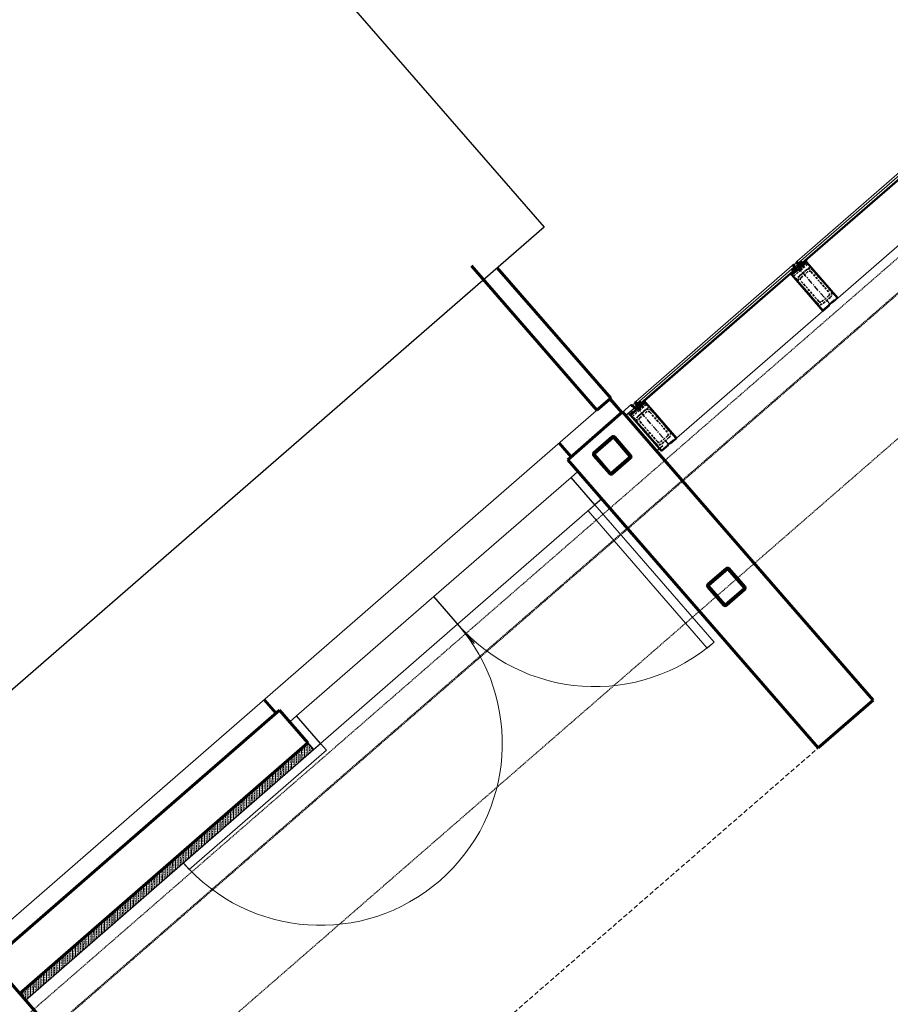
# Model space of a CAD drawing. Header units: millimetres. Extents: x 98667 to 994031, y -2704 to 533009.
# Tile 45 of 256: x 388101 to 392890, y 209849 to 215262. Entities that reach past the tile are written whole.
import ezdxf

# ---------------------------------------------------------------- set-up
doc = ezdxf.new("R2010")
doc.units = ezdxf.units.MM
for name, pattern in [('AP03000E0$0$CENTER', [50.8, 31.75, -6.35, 6.35, -6.35]), ('AP03000E0$0$DASHEDX2', [38.1, 25.4, -12.7]), ('AP03000E0$0$HIDDEN', [9.525, 6.35, -3.175]), ('AP03000E0$0$HIDDENX2', [19.05, 12.7, -6.35])]:
    doc.linetypes.add(name, pattern=pattern)
doc.layers.get('Defpoints').update_dxf_attribs({"color": 251})
doc.layers.add('A-XREF', color=7, linetype='Continuous')
for name, color, linetype, lineweight in [('AP03000E0$0$A-BRDG', 1, 'Continuous', 15), ('AP03000E0$0$A-BRDG-DOOR', 2, 'Continuous', 20), ('AP03000E0$0$A-BRDG-GLAZ-MULL', 3, 'Continuous', 30), ('AP03000E0$0$A-BRDG-OVHD', 2, 'AP03000E0$0$DASHEDX2', 20), ('AP03000E0$0$A-BRDG-WALL', 6, 'Continuous', 60), ('AP03000E0$0$A-BRDG-WALL-INTR', 3, 'Continuous', 30), ('AP03000E0$0$A-FLOR-EDGE', 1, 'AP03000E0$0$HIDDENX2', 15), ('AP03000E0$0$A-GLAZ-FULL-EXTR', 2, 'Continuous', 20), ('AP03000E0$0$A-GLAZ-MULL-EXTR', 3, 'Continuous', 35), ('AP03000E0$0$A-WALL-FNSH', 1, 'Continuous', 15), ('AP03000E0$0$A-WALL-PATT', 5, 'Continuous', 15)]:
    doc.layers.add(name, color=color, linetype=linetype, lineweight=lineweight)
doc.layers.add('AP03000E0$0$A-Slab Edge Guide', color=55, linetype='Continuous', lineweight=15, plot=False)

msp = doc.modelspace()

# ---------------------------------------------------------------- linework, layer by layer
at = {"color": 251, "linetype": 'AP03000E0$0$CENTER'}
for p, q in [((392560.6, 213696.5), (392363.8, 213922.9)), ((391673.4, 212925.3), (391476.6, 213151.7))]:
    msp.add_line(p, q, dxfattribs=at)
at = {"layer": 'A-XREF', "color": 251}
for p, q in [((350587.1, 260594.7, 0), (390985.2, 214121.6, 0)), ((390985.2, 214121.6, 0), (386698.6, 210395.3, 0))]:
    msp.add_line(p, q, dxfattribs=at)
at = {"layer": 'AP03000E0$0$A-BRDG', "color": 251}
for p, q in [((391314.2, 213148), (387653.8, 209966.1)), ((391410, 213098.7), (391344.4, 213174.2)), ((391413.8, 213102), (391348.2, 213177.5)), ((391417.6, 213105.3), (391351.9, 213180.8)), ((391064.8, 212931.2), (391130.4, 212855.7)), ((391068.5, 212934.4), (391134.1, 212859)), ((391072.3, 212937.7), (391137.9, 212862.2)), ((389442.1, 211520.6), (389507.7, 211445.1)), ((389445.8, 211523.9), (389511.4, 211448.4)), ((389449.6, 211527.2), (389515.2, 211451.7))]:
    msp.add_line(p, q, dxfattribs=at)
at = {"layer": 'AP03000E0$0$A-BRDG', "color": 251, "linetype": 'Continuous'}
for p, q in [((389641.6, 211248.3), (389641.5, 211241.8)), ((389650.4, 211256), (389650.1, 211191.2)), ((389659.2, 211250.6), (389659.2, 211241.7)), ((389659.3, 211263.7), (389659.3, 211255)), ((389668.2, 211271.4), (389667.8, 211206.6)), ((389676.9, 211250.5), (389676.8, 211241.7)), ((389677, 211263.7), (389676.9, 211254.9)), ((389677, 211277), (389677, 211268.1)), ((389685.9, 211286.7), (389685.6, 211222.1)), ((389694.5, 211250.4), (389694.5, 211241.6)), ((389694.7, 211276.6), (389694.6, 211268)), ((389694.6, 211263.6), (389694.6, 211254.8)), ((389703.5, 211266.5), (389703.3, 211237.5)), ((389712.2, 211256.4), (389712.2, 211254.7)), ((389712.2, 211250.3), (389712.2, 211245.2)), ((389579.5, 211194.3), (389579.1, 211129.5)), ((389588.3, 211198), (389588.3, 211189.2)), ((389597.2, 211209.7), (389596.9, 211145)), ((389606.1, 211211.1), (389606, 211202.3)), ((389606, 211197.9), (389606, 211189.1)), ((389606.1, 211217.4), (389606.1, 211215.6)), ((389615, 211225.2), (389614.6, 211160.4)), ((389623.7, 211197.8), (389623.6, 211189)), ((389623.8, 211224.3), (389623.7, 211215.5)), ((389623.7, 211211), (389623.7, 211202.2)), ((389623.8, 211232.9), (389623.8, 211228.7)), ((389632.7, 211240.6), (389632.4, 211175.8)), ((389641.4, 211210.9), (389641.3, 211202.1)), ((389641.3, 211197.7), (389641.3, 211188.9)), ((389641.4, 211224.2), (389641.4, 211215.4)), ((389641.5, 211237.4), (389641.5, 211228.6)), ((389659, 211210.9), (389659, 211202)), ((389659.2, 211237.3), (389659.1, 211228.5)), ((389659.1, 211224.1), (389659.1, 211215.3)), ((389676.8, 211224), (389676.7, 211215.2)), ((389676.8, 211237.2), (389676.8, 211228.4)), ((389694.5, 211237.1), (389694.4, 211229.8)), ((389517.4, 211140.3), (389517.4, 211136.6)), ((389526.3, 211148), (389525.9, 211083.3)), ((389535.2, 211155.8), (389535.1, 211149.7)), ((389535.1, 211145.3), (389535.1, 211136.5)), ((389544, 211163.5), (389543.7, 211098.7)), ((389552.8, 211145.2), (389552.7, 211136.4)), ((389552.9, 211171.2), (389552.8, 211162.9)), ((389552.8, 211158.5), (389552.8, 211149.6)), ((389561.8, 211178.9), (389561.4, 211114.1)), ((389570.5, 211158.4), (389570.4, 211149.5)), ((389570.4, 211145.1), (389570.4, 211136.3)), ((389570.5, 211171.6), (389570.5, 211162.8)), ((389570.6, 211184.9), (389570.6, 211176)), ((389588.1, 211145), (389588, 211137.2)), ((389588.1, 211158.3), (389588.1, 211149.5)), ((389588.3, 211184.8), (389588.2, 211175.9)), ((389588.2, 211171.5), (389588.2, 211162.7)), ((389605.9, 211171.4), (389605.8, 211162.6)), ((389605.8, 211158.2), (389605.8, 211152.7)), ((389605.9, 211184.7), (389605.9, 211175.8)), ((389623.6, 211184.6), (389623.5, 211175.7)), ((389623.5, 211171.3), (389623.5, 211168.1)), ((389641.2, 211184.5), (389641.2, 211183.5)), ((389455.3, 211086.4), (389455, 211021.6)), ((389464.2, 211092.7), (389464.2, 211083.9)), ((389473.1, 211101.8), (389472.7, 211037)), ((389481.9, 211092.7), (389481.8, 211083.8)), ((389481.9, 211105.9), (389481.9, 211097.1)), ((389490.8, 211117.2), (389490.5, 211052.4)), ((389499.6, 211105.8), (389499.5, 211097)), ((389499.5, 211092.6), (389499.5, 211083.7)), ((389499.7, 211119), (389499.6, 211110.2)), ((389499.7, 211124.9), (389499.7, 211123.5)), ((389508.6, 211132.6), (389508.2, 211067.8)), ((389517.2, 211092.5), (389517.1, 211083.6)), ((389517.2, 211105.7), (389517.2, 211096.9)), ((389517.4, 211132.2), (389517.3, 211123.4)), ((389517.3, 211118.9), (389517.3, 211110.1)), ((389534.9, 211105.6), (389534.8, 211096.8)), ((389534.8, 211092.4), (389534.8, 211091)), ((389535, 211118.8), (389534.9, 211110)), ((389535, 211132.1), (389535, 211123.3)), ((389552.7, 211132), (389552.6, 211123.2)), ((389552.6, 211118.8), (389552.6, 211109.9)), ((389570.3, 211131.9), (389570.3, 211123.1)), ((389393.2, 211026.9), (389393.2, 211018.1)), ((389393.3, 211032.4), (389393.3, 211031.3)), ((389402.1, 211040.1), (389401.8, 210975.3)), ((389410.9, 211026.8), (389410.8, 211018)), ((389411, 211040.1), (389410.9, 211031.3)), ((389411, 211047.8), (389411, 211044.5)), ((389419.9, 211055.5), (389419.5, 210990.7)), ((389428.5, 211026.7), (389428.5, 211017.9)), ((389428.7, 211053.2), (389428.6, 211044.4)), ((389428.6, 211040), (389428.6, 211031.2)), ((389428.7, 211063.2), (389428.7, 211057.6)), ((389437.6, 211070.9), (389437.3, 211006.2)), ((389446.2, 211026.6), (389446.1, 211017.8)), ((389446.3, 211039.9), (389446.2, 211031.1)), ((389446.3, 211053.1), (389446.3, 211044.3)), ((389446.5, 211078.6), (389446.4, 211070.8)), ((389446.4, 211066.4), (389446.4, 211057.5)), ((389464, 211053), (389463.9, 211044.2)), ((389463.9, 211039.8), (389463.9, 211031)), ((389464.1, 211066.3), (389464, 211057.4)), ((389464.1, 211079.5), (389464.1, 211070.7)), ((389481.6, 211052.9), (389481.6, 211044.7)), ((389481.8, 211079.4), (389481.7, 211070.6)), ((389481.7, 211066.2), (389481.7, 211057.3)), ((389499.4, 211066.1), (389499.3, 211060.1)), ((389499.4, 211079.3), (389499.4, 211070.5)), ((389517.1, 211079.2), (389517.1, 211075.6)), ((389331.2, 210978.4), (389330.8, 210913.6)), ((389340, 210974.3), (389339.9, 210965.4)), ((389340.1, 210986.1), (389340, 210978.7)), ((389348.9, 210993.8), (389348.6, 210929)), ((389357.6, 210974.2), (389357.6, 210965.3)), ((389357.8, 211000.6), (389357.7, 210991.8)), ((389357.7, 210987.4), (389357.7, 210978.6)), ((389366.7, 211009.2), (389366.3, 210944.5)), ((389375.3, 210974.1), (389375.2, 210965.2)), ((389375.4, 210987.3), (389375.3, 210978.5)), ((389375.4, 211000.5), (389375.4, 210991.7)), ((389375.5, 211013.8), (389375.5, 211005)), ((389384.4, 211024.7), (389384, 210959.9)), ((389392.9, 210974), (389392.9, 210967.6)), ((389393.1, 211000.5), (389393, 210991.6)), ((389393, 210987.2), (389393, 210978.4)), ((389393.2, 211013.7), (389393.1, 211004.9)), ((389410.7, 210987.1), (389410.6, 210983)), ((389410.7, 211000.4), (389410.7, 210991.5)), ((389410.8, 211013.6), (389410.8, 211004.8)), ((389428.5, 211013.5), (389428.4, 211004.7)), ((389428.4, 211000.3), (389428.4, 210998.4)), ((389269.1, 210921.7), (389269, 210912.9)), ((389278, 210932.1), (389277.6, 210867.4)), ((389286.7, 210921.6), (389286.7, 210912.8)), ((389286.8, 210939.8), (389286.8, 210939.2)), ((389286.8, 210934.8), (389286.8, 210926)), ((389295.7, 210947.6), (389295.4, 210882.8)), ((389304.4, 210921.5), (389304.3, 210912.7)), ((389304.5, 210934.7), (389304.4, 210925.9)), ((389304.5, 210948), (389304.5, 210939.1)), ((389304.6, 210955.3), (389304.6, 210952.4)), ((389313.4, 210963), (389313.1, 210898.2)), ((389322, 210921.4), (389322, 210912.6)), ((389322.2, 210947.9), (389322.1, 210939.1)), ((389322.1, 210934.6), (389322.1, 210925.8)), ((389322.3, 210961.1), (389322.2, 210952.3)), ((389322.3, 210970.7), (389322.3, 210965.5)), ((389339.8, 210934.5), (389339.7, 210925.7)), ((389339.8, 210947.8), (389339.8, 210939)), ((389339.9, 210961), (389339.9, 210952.2)), ((389357.6, 210960.9), (389357.5, 210952.1)), ((389357.5, 210947.7), (389357.5, 210938.9)), ((389375.2, 210960.8), (389375.2, 210952.2)), ((389207, 210870.4), (389206.7, 210805.7)), ((389215.8, 210869), (389215.8, 210860.2)), ((389215.9, 210878.2), (389215.9, 210873.4)), ((389224.8, 210885.9), (389224.4, 210821.1)), ((389233.6, 210882.2), (389233.5, 210873.3)), ((389233.5, 210868.9), (389233.5, 210860.1)), ((389233.6, 210893.6), (389233.6, 210886.6)), ((389242.5, 210901.3), (389242.2, 210836.5)), ((389251.2, 210868.8), (389251.1, 210860)), ((389251.3, 210895.3), (389251.2, 210886.5)), ((389251.2, 210882.1), (389251.2, 210873.2)), ((389251.4, 210908.5), (389251.3, 210899.7)), ((389260.2, 210916.7), (389259.9, 210851.9)), ((389268.9, 210882), (389268.8, 210873.1)), ((389268.8, 210868.7), (389268.8, 210859.9)), ((389268.9, 210895.2), (389268.9, 210886.4)), ((389269, 210908.4), (389269, 210899.6)), ((389286.5, 210881.9), (389286.5, 210875.1)), ((389286.7, 210908.4), (389286.6, 210899.5)), ((389286.6, 210895.1), (389286.6, 210886.3)), ((389304.3, 210895), (389304.2, 210890.5)), ((389304.3, 210908.3), (389304.3, 210899.4)), ((389322, 210908.2), (389322, 210905.9)), ((389144.9, 210816.4), (389144.9, 210807.6)), ((389153.8, 210824.2), (389153.5, 210759.4)), ((389162.7, 210829.6), (389162.6, 210820.8)), ((389162.6, 210816.3), (389162.6, 210807.5)), ((389171.6, 210839.6), (389171.2, 210774.8)), ((389180.3, 210816.2), (389180.2, 210807.4)), ((389180.4, 210842.7), (389180.3, 210833.9)), ((389180.3, 210829.5), (389180.3, 210820.7)), ((389180.4, 210847.3), (389180.4, 210847.1)), ((389189.3, 210855), (389188.9, 210790.2)), ((389198, 210829.4), (389197.9, 210820.6)), ((389197.9, 210816.2), (389197.9, 210807.3)), ((389198.1, 210842.6), (389198, 210833.8)), ((389198.2, 210862.7), (389198.1, 210860.3)), ((389198.1, 210855.9), (389198.1, 210847)), ((389215.6, 210816.1), (389215.5, 210813.4)), ((389215.6, 210829.3), (389215.6, 210820.5)), ((389215.8, 210855.8), (389215.7, 210846.9)), ((389215.7, 210842.5), (389215.7, 210833.7)), ((389233.4, 210842.4), (389233.3, 210833.6)), ((389233.3, 210829.2), (389233.3, 210828.8)), ((389233.4, 210855.7), (389233.4, 210846.9)), ((389251.1, 210855.6), (389251, 210846.8)), ((389082.9, 210762.5), (389082.5, 210697.7)), ((389091.7, 210770.2), (389091.7, 210768.2)), ((389091.7, 210763.8), (389091.7, 210754.9)), ((389100.6, 210777.9), (389100.3, 210713.1)), ((389109.4, 210763.7), (389109.3, 210754.8)), ((389109.4, 210776.9), (389109.4, 210768.1)), ((389109.5, 210785.6), (389109.5, 210781.3)), ((389118.3, 210793.3), (389118, 210728.6)), ((389127.1, 210776.8), (389127, 210768)), ((389127, 210763.6), (389127, 210754.7)), ((389127.2, 210790.1), (389127.1, 210781.2)), ((389127.2, 210801), (389127.2, 210794.5)), ((389136.1, 210808.8), (389135.7, 210744)), ((389144.7, 210763.5), (389144.6, 210754.7)), ((389144.7, 210776.7), (389144.7, 210767.9)), ((389144.9, 210803.2), (389144.8, 210794.4)), ((389144.8, 210790), (389144.8, 210781.1)), ((389162.4, 210776.6), (389162.3, 210767.8)), ((389162.5, 210789.9), (389162.4, 210781)), ((389162.5, 210803.1), (389162.5, 210794.3)), ((389180.2, 210803), (389180.1, 210794.2)), ((389180.1, 210789.8), (389180.1, 210782.5)), ((389197.8, 210802.9), (389197.8, 210798)), ((389020.8, 210708.5), (389020.8, 210702.4)), ((389029.7, 210716.2), (389029.3, 210651.4)), ((389038.5, 210711.1), (389038.4, 210702.3)), ((389038.5, 210723.9), (389038.5, 210715.5)), ((389047.4, 210731.6), (389047, 210666.9)), ((389056.2, 210724.2), (389056.1, 210715.4)), ((389056.1, 210711), (389056.1, 210702.2)), ((389056.3, 210737.5), (389056.2, 210728.7)), ((389065.1, 210747.1), (389064.8, 210682.3)), ((389073.8, 210710.9), (389073.7, 210702.1)), ((389073.8, 210724.1), (389073.8, 210715.3)), ((389074, 210750.6), (389073.9, 210741.8)), ((389073.9, 210737.4), (389073.9, 210728.6)), ((389091.5, 210724), (389091.4, 210715.2)), ((389091.4, 210710.8), (389091.4, 210705.4)), ((389091.6, 210737.3), (389091.5, 210728.5)), ((389091.6, 210750.5), (389091.6, 210741.7)), ((389109.1, 210724), (389109.1, 210720.8)), ((389109.3, 210750.4), (389109.2, 210741.6)), ((389109.2, 210737.2), (389109.2, 210728.4)), ((389126.9, 210750.3), (389126.9, 210741.5)), ((389126.9, 210737.1), (389126.9, 210736.3)), ((388958.7, 210654.5), (388958.4, 210589.8)), ((388967.6, 210658.5), (388967.5, 210649.7)), ((388976.4, 210670), (388976.1, 210605.2)), ((388985.3, 210671.7), (388985.2, 210662.8)), ((388985.2, 210658.4), (388985.2, 210649.6)), ((388985.3, 210677.7), (388985.3, 210676.1)), ((388994.2, 210685.4), (388993.8, 210620.6)), ((389002.9, 210658.3), (389002.8, 210649.5)), ((389002.9, 210671.6), (389002.9, 210662.7)), ((389003.1, 210693.1), (389003, 210689.2)), ((389003, 210684.8), (389003, 210676)), ((389011.9, 210700.8), (389011.6, 210636)), ((389020.6, 210671.5), (389020.5, 210662.6)), ((389020.5, 210658.2), (389020.5, 210649.4)), ((389020.7, 210684.7), (389020.6, 210675.9)), ((389020.7, 210698), (389020.7, 210689.1)), ((389038.2, 210671.4), (389038.2, 210662.5)), ((389038.4, 210697.9), (389038.3, 210689)), ((389038.3, 210684.6), (389038.3, 210675.8)), ((389056, 210684.5), (389055.9, 210675.7)), ((389056, 210697.8), (389056, 210688.9)), ((389073.7, 210697.7), (389073.7, 210690)), ((388896.6, 210600.6), (388896.6, 210597.1)), ((388905.5, 210608.3), (388905.2, 210543.5)), ((388914.4, 210616), (388914.3, 210610.3)), ((388914.3, 210605.8), (388914.3, 210597)), ((388923.2, 210623.7), (388922.9, 210558.9)), ((388932, 210605.8), (388931.9, 210596.9)), ((388932, 210619), (388932, 210610.2)), ((388932.1, 210631.4), (388932.1, 210623.4)), ((388941, 210639.1), (388940.6, 210574.3)), ((388949.7, 210618.9), (388949.6, 210610.1)), ((388949.6, 210605.7), (388949.6, 210596.8)), ((388949.8, 210632.1), (388949.7, 210623.3)), ((388949.8, 210645.4), (388949.8, 210636.5)), ((388967.3, 210605.6), (388967.2, 210597.5)), ((388967.3, 210618.8), (388967.3, 210610)), ((388967.5, 210645.3), (388967.4, 210636.5)), ((388967.4, 210632), (388967.4, 210623.2)), ((388985.1, 210631.9), (388985, 210623.1)), ((388985, 210618.7), (388985, 210612.9)), ((388985.1, 210645.2), (388985.1, 210636.4)), ((389002.8, 210645.1), (389002.7, 210636.3)), ((389002.7, 210631.8), (389002.7, 210628.3)), ((389020.4, 210645), (389020.4, 210643.7)), ((388825.7, 210538.9), (388825.6, 210531.3)), ((388834.6, 210546.6), (388834.2, 210481.8)), ((388843.3, 210540), (388843.3, 210531.2)), ((388843.4, 210553.3), (388843.4, 210544.4)), ((388852.3, 210562), (388851.9, 210497.2)), ((388861.1, 210553.2), (388861, 210544.3)), ((388861, 210539.9), (388861, 210531.1)), ((388861.1, 210566.4), (388861.1, 210557.6)), ((388870, 210577.4), (388869.7, 210512.6)), ((388878.7, 210539.8), (388878.6, 210531)), ((388878.8, 210566.3), (388878.7, 210557.5)), ((388878.7, 210553.1), (388878.7, 210544.3)), ((388878.9, 210579.6), (388878.8, 210570.7)), ((388878.9, 210585.1), (388878.9, 210584)), ((388887.8, 210592.8), (388887.4, 210528.1)), ((388896.4, 210553), (388896.3, 210544.2)), ((388896.3, 210539.7), (388896.3, 210535.8)), ((388896.4, 210566.2), (388896.4, 210557.4)), ((388896.6, 210592.7), (388896.5, 210583.9)), ((388896.5, 210579.5), (388896.5, 210570.6)), ((388914, 210552.9), (388914, 210551.2)), ((388914.2, 210579.4), (388914.1, 210570.5)), ((388914.1, 210566.1), (388914.1, 210557.3)), ((388914.2, 210592.6), (388914.2, 210583.8)), ((388931.9, 210592.5), (388931.8, 210583.7)), ((388931.8, 210579.3), (388931.8, 210570.4)), ((388949.6, 210592.4), (388949.5, 210583.6)), ((388763.6, 210484.9), (388763.3, 210420.1)), ((388772.4, 210487.5), (388772.4, 210478.6)), ((388772.5, 210492.6), (388772.5, 210491.9)), ((388781.3, 210500.3), (388781, 210435.5)), ((388790.2, 210500.6), (388790.1, 210491.8)), ((388790.1, 210487.4), (388790.1, 210478.5)), ((388790.2, 210508), (388790.2, 210505)), ((388799.1, 210515.7), (388798.7, 210451)), ((388807.8, 210487.3), (388807.7, 210478.4)), ((388807.8, 210500.5), (388807.8, 210491.7)), ((388808, 210523.4), (388807.9, 210518.2)), ((388807.9, 210513.7), (388807.9, 210504.9)), ((388816.8, 210531.2), (388816.5, 210466.4)), ((388825.5, 210500.4), (388825.4, 210491.6)), ((388825.4, 210487.2), (388825.4, 210478.3)), ((388825.6, 210513.6), (388825.5, 210504.8)), ((388825.6, 210526.9), (388825.6, 210518.1)), ((388843.1, 210500.3), (388843.1, 210491.5)), ((388843.3, 210526.8), (388843.2, 210518)), ((388843.2, 210513.6), (388843.2, 210504.7)), ((388860.9, 210513.5), (388860.8, 210504.9)), ((388860.9, 210526.7), (388860.9, 210517.9)), ((388878.6, 210526.6), (388878.5, 210520.4)), ((388701.5, 210430.9), (388701.5, 210426.1)), ((388710.4, 210438.6), (388710, 210373.8)), ((388719.3, 210446.3), (388719.2, 210439.2)), ((388719.2, 210434.8), (388719.2, 210426)), ((388728.1, 210454), (388727.8, 210389.3)), ((388736.9, 210434.7), (388736.8, 210425.9)), ((388736.9, 210447.9), (388736.9, 210439.1)), ((388737, 210461.2), (388737, 210452.3)), ((388745.9, 210469.5), (388745.5, 210404.7)), ((388754.6, 210447.8), (388754.5, 210439)), ((388754.5, 210434.6), (388754.5, 210425.8)), ((388754.7, 210461.1), (388754.6, 210452.2)), ((388754.7, 210474.3), (388754.7, 210465.5)), ((388772.2, 210434.5), (388772.1, 210427.8)), ((388772.2, 210447.7), (388772.2, 210438.9)), ((388772.4, 210474.2), (388772.3, 210465.4)), ((388772.3, 210461), (388772.3, 210452.2)), ((388790, 210460.9), (388789.9, 210452.1)), ((388789.9, 210447.6), (388789.9, 210443.2)), ((388790, 210474.1), (388790, 210465.3)), ((388807.7, 210474), (388807.6, 210465.2)), ((388807.6, 210460.8), (388807.6, 210458.7)), ((388639.5, 210376.9), (388639.1, 210312.2)), ((388648.3, 210382.2), (388648.3, 210373.4)), ((388657.2, 210392.4), (388656.8, 210327.6)), ((388666, 210382.1), (388665.9, 210373.3)), ((388666, 210395.4), (388666, 210386.5)), ((388666.1, 210400.1), (388666.1, 210399.8)), ((388674.9, 210407.8), (388674.6, 210343)), ((388683.7, 210395.3), (388683.6, 210386.4)), ((388683.6, 210382), (388683.6, 210373.2)), ((388683.8, 210408.5), (388683.7, 210399.7)), ((388683.8, 210415.5), (388683.8, 210412.9)), ((388692.7, 210423.2), (388692.3, 210358.4)), ((388701.3, 210381.9), (388701.2, 210373.1)), ((388701.3, 210395.2), (388701.3, 210386.3)), ((388701.5, 210421.6), (388701.4, 210412.8)), ((388701.4, 210408.4), (388701.4, 210399.6)), ((388719, 210395.1), (388718.9, 210386.2)), ((388718.9, 210381.8), (388718.9, 210381.6)), ((388719.1, 210408.3), (388719, 210399.5)), ((388719.1, 210421.5), (388719.1, 210412.7)), ((388736.8, 210421.4), (388736.7, 210412.6)), ((388736.7, 210408.2), (388736.7, 210399.4)), ((388754.4, 210421.4), (388754.4, 210412.5)), ((388577.4, 210323), (388577.4, 210320.8)), ((388586.2, 210330.7), (388585.9, 210265.9)), ((388595.1, 210329.5), (388595, 210320.7)), ((388595.1, 210338.4), (388595.1, 210333.9)), ((388604, 210346.1), (388603.6, 210281.3)), ((388612.8, 210342.7), (388612.7, 210333.9)), ((388612.7, 210329.4), (388612.7, 210320.6)), ((388612.8, 210353.8), (388612.8, 210347.1)), ((388621.7, 210361.5), (388621.4, 210296.7)), ((388630.4, 210329.3), (388630.3, 210320.5)), ((388630.4, 210342.6), (388630.4, 210333.8)), ((388630.6, 210369.1), (388630.5, 210360.2)), ((388630.5, 210355.8), (388630.5, 210347)), ((388648.1, 210342.5), (388648, 210333.7)), ((388648, 210329.2), (388648, 210320.4)), ((388648.2, 210355.7), (388648.1, 210346.9)), ((388648.2, 210369), (388648.2, 210360.1)), ((388665.7, 210342.4), (388665.7, 210335.3)), ((388665.9, 210368.9), (388665.8, 210360)), ((388665.8, 210355.6), (388665.8, 210346.8)), ((388683.5, 210355.5), (388683.4, 210350.7)), ((388683.5, 210368.8), (388683.5, 210360)), ((388701.2, 210368.7), (388701.2, 210366.1)), ((388515.3, 210269), (388514.9, 210204.2)), ((388524.2, 210276.7), (388524.1, 210268.1)), ((388533, 210284.4), (388532.7, 210219.6)), ((388541.9, 210290.1), (388541.8, 210281.3)), ((388541.8, 210276.9), (388541.8, 210268)), ((388550.8, 210299.8), (388550.4, 210235)), ((388559.5, 210276.8), (388559.4, 210267.9)), ((388559.5, 210290), (388559.5, 210281.2)), ((388559.6, 210303.2), (388559.6, 210294.4)), ((388568.5, 210315.2), (388568.2, 210250.5)), ((388577.2, 210289.9), (388577.1, 210281.1)), ((388577.1, 210276.7), (388577.1, 210267.8)), ((388577.3, 210303.2), (388577.2, 210294.3)), ((388577.3, 210316.4), (388577.3, 210307.6)), ((388594.8, 210289.8), (388594.8, 210281)), ((388594.8, 210276.6), (388594.8, 210273.6)), ((388595, 210316.3), (388594.9, 210307.5)), ((388594.9, 210303.1), (388594.9, 210294.2)), ((388612.6, 210303), (388612.5, 210294.1)), ((388612.5, 210289.7), (388612.5, 210289)), ((388612.6, 210316.2), (388612.6, 210307.4)), ((388630.3, 210316.1), (388630.2, 210307.3)), ((388462.1, 210222.7), (388461.7, 210157.9)), ((388471, 210230.4), (388470.9, 210228.7)), ((388470.9, 210224.3), (388470.9, 210215.5)), ((388479.8, 210238.1), (388479.5, 210173.4)), ((388488.6, 210224.2), (388488.5, 210215.4)), ((388488.6, 210237.4), (388488.6, 210228.6)), ((388488.7, 210245.8), (388488.7, 210241.8)), ((388497.6, 210253.6), (388497.2, 210188.8)), ((388506.3, 210237.3), (388506.2, 210228.5)), ((388506.2, 210224.1), (388506.2, 210215.3)), ((388506.4, 210250.6), (388506.3, 210241.8)), ((388506.4, 210261.3), (388506.4, 210255)), ((388523.9, 210224), (388523.8, 210215.2)), ((388523.9, 210237.2), (388523.9, 210228.4)), ((388524.1, 210263.7), (388524, 210254.9)), ((388524, 210250.5), (388524, 210241.7)), ((388541.7, 210250.4), (388541.6, 210241.6)), ((388541.6, 210237.1), (388541.6, 210228.3)), ((388541.7, 210263.6), (388541.7, 210254.8)), ((388559.3, 210250.3), (388559.3, 210242.8)), ((388559.4, 210263.5), (388559.4, 210254.7)), ((388577.1, 210263.4), (388577, 210258.2)), ((388391.1, 210161), (388390.8, 210096.2)), ((388400, 210168.7), (388400, 210162.9)), ((388408.9, 210176.4), (388408.5, 210111.7)), ((388417.7, 210171.6), (388417.6, 210162.8)), ((388417.7, 210184.2), (388417.7, 210176)), ((388426.6, 210191.9), (388426.3, 210127.1)), ((388435.3, 210171.5), (388435.3, 210162.7)), ((388435.5, 210198), (388435.4, 210189.2)), ((388435.4, 210184.8), (388435.4, 210175.9)), ((388444.3, 210207.3), (388444, 210142.5)), ((388453, 210171.4), (388452.9, 210162.6)), ((388453.1, 210184.7), (388453, 210175.8)), ((388453.2, 210211.1), (388453.1, 210202.3)), ((388453.1, 210197.9), (388453.1, 210189.1)), ((388470.6, 210171.3), (388470.6, 210165.6)), ((388470.8, 210197.8), (388470.7, 210189)), ((388470.7, 210184.6), (388470.7, 210175.7)), ((388470.8, 210211), (388470.8, 210202.2)), ((388488.4, 210184.5), (388488.3, 210181.1)), ((388488.4, 210197.7), (388488.4, 210188.9)), ((388488.5, 210211), (388488.5, 210202.1)), ((388506.2, 210210.9), (388506.1, 210202)), ((388506.1, 210197.6), (388506.1, 210196.5)), ((388329.1, 210105.9), (388329, 210097.1)), ((388337.9, 210114.8), (388337.6, 210050)), ((388346.8, 210119), (388346.7, 210110.2)), ((388346.7, 210105.8), (388346.7, 210097)), ((388355.7, 210130.2), (388355.3, 210065.4)), ((388364.4, 210118.9), (388364.4, 210110.1)), ((388364.5, 210137.9), (388364.5, 210136.6)), ((388364.5, 210132.2), (388364.5, 210123.4)), ((388373.4, 210145.6), (388373.1, 210080.8)), ((388382.1, 210118.8), (388382, 210110)), ((388382.2, 210132.1), (388382.1, 210123.3)), ((388382.3, 210153.3), (388382.2, 210149.7)), ((388382.2, 210145.3), (388382.2, 210136.5)), ((388399.7, 210118.8), (388399.7, 210109.9)), ((388399.9, 210145.2), (388399.8, 210136.4)), ((388399.8, 210132), (388399.8, 210123.2)), ((388400, 210158.5), (388399.9, 210149.6)), ((388417.5, 210131.9), (388417.4, 210123.1)), ((388417.5, 210145.1), (388417.5, 210136.3)), ((388417.6, 210158.4), (388417.6, 210149.6)), ((388435.2, 210145), (388435.1, 210136.2)), ((388435.3, 210158.3), (388435.2, 210149.5)), ((388452.9, 210158.2), (388452.9, 210150.2)), ((388267, 210053.1), (388266.6, 209988.3)), ((388275.8, 210060.8), (388275.8, 210057.6)), ((388275.8, 210053.2), (388275.8, 210044.4)), ((388284.7, 210068.5), (388284.4, 210003.7)), ((388293.5, 210053.1), (388293.4, 210044.3)), ((388293.5, 210066.4), (388293.5, 210057.5)), ((388293.6, 210076.2), (388293.6, 210070.8)), ((388302.5, 210083.9), (388302.1, 210019.1)), ((388311.2, 210066.3), (388311.1, 210057.4)), ((388311.1, 210053), (388311.1, 210044.2)), ((388311.3, 210079.5), (388311.2, 210070.7)), ((388311.3, 210091.6), (388311.3, 210083.9)), ((388320.2, 210099.3), (388319.8, 210034.6)), ((388328.8, 210052.9), (388328.7, 210044.1)), ((388328.8, 210066.2), (388328.8, 210057.4)), ((388329, 210092.7), (388328.9, 210083.8)), ((388328.9, 210079.4), (388328.9, 210070.6)), ((388346.5, 210066.1), (388346.4, 210057.7)), ((388346.6, 210079.3), (388346.5, 210070.5)), ((388346.6, 210092.6), (388346.6, 210083.7)), ((388364.3, 210092.5), (388364.2, 210083.6)), ((388364.2, 210079.2), (388364.2, 210073.1)), ((388364.4, 210105.7), (388364.3, 210096.9)), ((388381.9, 210092.4), (388381.9, 210088.5)), ((388382, 210105.6), (388382, 210096.8)), ((388399.7, 210105.5), (388399.7, 210104)), ((388204.9, 209999.1), (388204.9, 209991.8)), ((388213.8, 210006.8), (388213.4, 209942)), ((388222.6, 210000.6), (388222.5, 209991.7)), ((388222.6, 210013.8), (388222.6, 210005)), ((388231.5, 210022.2), (388231.2, 209957.4)), ((388240.3, 210013.7), (388240.2, 210004.9)), ((388240.2, 210000.5), (388240.2, 209991.6)), ((388240.4, 210026.9), (388240.3, 210018.1)), ((388249.2, 210037.6), (388248.9, 209972.9)), ((388257.9, 210000.4), (388257.8, 209991.5)), ((388257.9, 210013.6), (388257.9, 210004.8)), ((388258.1, 210040.1), (388258, 210031.3)), ((388258, 210026.8), (388258, 210018)), ((388258.1, 210045.4), (388258.1, 210044.5)), ((388275.6, 210013.5), (388275.5, 210004.7)), ((388275.5, 210000.3), (388275.5, 209996)), ((388275.7, 210026.7), (388275.6, 210017.9)), ((388275.7, 210040), (388275.7, 210031.2)), ((388293.2, 210013.4), (388293.2, 210011.4)), ((388293.4, 210039.9), (388293.3, 210031.1)), ((388293.3, 210026.7), (388293.3, 210017.8)), ((388311, 210039.8), (388311, 210031)), ((388142.8, 209945.1), (388142.5, 209880.3)), ((388151.7, 209948), (388151.6, 209939.2)), ((388151.7, 209952.8), (388151.7, 209952.4)), ((388160.6, 209960.5), (388160.2, 209895.8)), ((388169.4, 209961.1), (388169.3, 209952.3)), ((388169.3, 209947.9), (388169.3, 209939.1)), ((388169.4, 209968.2), (388169.4, 209965.5)), ((388178.3, 209976), (388177.9, 209911.2)), ((388187, 209947.8), (388186.9, 209939)), ((388187, 209961), (388187, 209952.2)), ((388187.2, 209983.7), (388187.1, 209978.7)), ((388187.1, 209974.3), (388187.1, 209965.4)), ((388196, 209991.4), (388195.7, 209926.6)), ((388204.7, 209960.9), (388204.6, 209952.1)), ((388204.6, 209947.7), (388204.6, 209938.9)), ((388204.8, 209974.2), (388204.7, 209965.3)), ((388204.8, 209987.4), (388204.8, 209978.6)), ((388222.3, 209960.8), (388222.3, 209952)), ((388222.5, 209987.3), (388222.4, 209978.5)), ((388222.4, 209974.1), (388222.4, 209965.2)), ((388240.1, 209974), (388240, 209965.2)), ((388240.1, 209987.2), (388240.1, 209978.4)), ((388257.8, 209987.1), (388257.8, 209980.6)), ((388107.3, 209914.3), (388107.3, 209901.8)), ((388116.1, 209908.5), (388116.1, 209899.6)), ((388116.1, 209895.2), (388116.1, 209891.7)), ((388116.2, 209921.7), (388116.2, 209912.9)), ((388125.1, 209929.7), (388124.8, 209881.6)), ((388133.7, 209895.1), (388133.7, 209886.3)), ((388133.9, 209921.6), (388133.8, 209912.8)), ((388133.8, 209908.4), (388133.8, 209899.5)), ((388133.9, 209934.8), (388133.9, 209926)), ((388151.4, 209895), (388151.3, 209888)), ((388151.5, 209908.3), (388151.4, 209899.4)), ((388151.6, 209934.7), (388151.5, 209925.9)), ((388151.5, 209921.5), (388151.5, 209912.7)), ((388169.2, 209921.4), (388169.1, 209912.6)), ((388169.1, 209908.2), (388169.1, 209903.5)), ((388169.2, 209934.6), (388169.2, 209925.8)), ((388186.8, 209921.3), (388186.8, 209918.9)), ((388186.9, 209934.5), (388186.9, 209925.7)), ((388204.6, 209934.5), (388204.6, 209934.3)), ((388133.7, 209881.9), (388133.6, 209873))]:
    msp.add_line(p, q, dxfattribs=at)
at = {"layer": 'AP03000E0$0$A-BRDG-DOOR', "color": 251}
for p, q in [((390379, 212089.9), (391133.7, 212745.9)), ((391133.7, 212745.9), (391264.9, 212595)), ((391264.9, 212595), (390510.2, 211938.9)), ((391227.2, 212562.2), (391264.9, 212595)), ((391883.3, 211807.5), (391227.2, 212562.2)), ((391264.9, 212595), (391921, 211840.3)), ((390379, 212089.9), (389624.3, 211433.8)), ((390341.4, 212057.2), (390379, 212089.9)), ((389755.5, 211282.9), (390510.2, 211938.9)), ((391921, 211840.3), (391883.3, 211807.5)), ((389624.3, 211433.8), (389755.5, 211282.9)), ((389755.5, 211282.9), (389000.6, 210626.7)), ((389033.4, 210588.9), (389788.3, 211245.1)), ((389788.3, 211245.1), (389755.5, 211282.9)), ((389000.6, 210626.7), (389033.4, 210588.9))]:
    msp.add_line(p, q, dxfattribs=at)
for centre, start, end in [((389755.5, 211282.9), 221, 41), ((391264.9, 212595), 220.9985, 311.0005)]:
    msp.add_arc(centre, 1000, start, end, dxfattribs=at)
at = {"layer": 'AP03000E0$0$A-BRDG-GLAZ-MULL', "color": 251}
for p, q in [((391133.7, 212745.9), (391171.4, 212778.7)), ((391171.4, 212778.7), (391302.7, 212627.8)), ((391264.9, 212595), (391133.7, 212745.9)), ((391302.7, 212627.8), (391264.9, 212595)), ((389624.3, 211433.8), (389586.6, 211401)), ((389755.5, 211282.9), (389624.3, 211433.8)), ((389586.6, 211401), (389717.8, 211250.1)), ((389717.8, 211250.1), (389755.5, 211282.9))]:
    msp.add_line(p, q, dxfattribs=at)
at = {"layer": 'AP03000E0$0$A-BRDG-OVHD', "color": 251}
msp.add_line((389323.6, 208502.5), (392493.4, 211258), dxfattribs=at)
at = {"layer": 'AP03000E0$0$A-BRDG-WALL', "color": 251}
for p, q in [((390587.2, 213908.1), (391276.5, 213115.2)), ((391351.9, 213180.8), (390728.3, 213898.2)), ((391276.5, 213115.2), (391351.9, 213180.8)), ((391115.7, 212842.9), (391417.6, 213105.3)), ((391417.6, 213105.3), (392795.3, 211520.4)), ((391259.8, 212880.3), (391360.4, 212967.8)), ((391263, 212876.7), (391363.6, 212964.2)), ((391370.3, 212963.7), (391457.7, 212863.1)), ((391373.9, 212966.8), (391461.3, 212866.2)), ((391346.3, 212766.3), (391258.9, 212866.8)), ((391349.9, 212769.4), (391262.5, 212870)), ((392493.4, 211258), (391115.7, 212842.9)), ((391457.3, 212856.4), (391356.7, 212768.9)), ((391460.4, 212852.8), (391359.8, 212765.3)), ((391888, 212157.7), (391988.6, 212245.1)), ((391891.1, 212154.1), (391991.7, 212241.5)), ((391998.5, 212241.1), (392085.9, 212140.5)), ((392002.1, 212244.2), (392089.5, 212143.6)), ((391974.5, 212043.6), (391887.1, 212144.2)), ((391978.1, 212046.8), (391890.7, 212147.3)), ((392085.4, 212133.7), (391984.9, 212046.3)), ((392088.6, 212130.1), (391988, 212042.7)), ((392795.3, 211520.4), (392493.4, 211258)), ((387945.9, 210087.4), (389530.8, 211465.2)), ((389530.8, 211465.2), (389685.8, 211286.8)), ((389685.8, 211286.8), (388101.1, 209908.8)), ((389323.6, 208502.5), (387945.9, 210087.4))]:
    msp.add_line(p, q, dxfattribs=at)
for centre, radius, start, end in [((391366.7, 212960.6), 9.56, 41, 131), ((391366.7, 212960.6), 4.78, 41, 131), ((391266.1, 212873.1), 9.56, 131, 221), ((391266.1, 212873.1), 4.78, 131, 221), ((391454.1, 212860), 4.78, 311, 41), ((391454.1, 212860), 9.56, 311, 41), ((391353.5, 212772.5), 9.56, 221, 311), ((391353.5, 212772.5), 4.78, 221, 311), ((391994.9, 212237.9), 9.56, 41, 131), ((391994.9, 212237.9), 4.78, 41, 131), ((391894.3, 212150.5), 9.56, 131, 221), ((391894.3, 212150.5), 4.78, 131, 221), ((392082.3, 212137.3), 4.78, 311, 41), ((392082.3, 212137.3), 9.56, 311, 41), ((391981.7, 212049.9), 9.56, 221, 311), ((391981.7, 212049.9), 4.78, 221, 311)]:
    msp.add_arc(centre, radius, start, end, dxfattribs=at)
at = {"layer": 'AP03000E0$0$A-BRDG-WALL-INTR', "color": 251}
for p, q in [((391464.2, 213145.8), (391417.2, 213105)), ((391481.3, 213126.2), (391464.2, 213145.8)), ((391434.2, 213085.3), (391481.3, 213126.2)), ((391638.2, 212919.4), (391604.2, 212889.8)), ((389685.8, 211286.8), (388101.1, 209908.8)), ((388133, 209872.1), (389717.8, 211250.1)), ((389717.8, 211250.1), (389685.8, 211286.8)), ((388101.1, 209908.8), (388133, 209872.1))]:
    msp.add_line(p, q, dxfattribs=at)
at = {"layer": 'AP03000E0$0$A-FLOR-EDGE', "color": 251, "linetype": 'AP03000E0$0$HIDDEN'}
msp.add_line((338825.1, 166918.7), (427121, 243673.1), dxfattribs=at)
at = {"layer": 'AP03000E0$0$A-GLAZ-FULL-EXTR', "color": 251}
for p, q in [((392377, 213934.4), (393482.7, 214895.5)), ((393490.5, 214886.5), (392384.9, 213925.4)), ((392392.8, 213916.3), (393498.4, 214877.4)), ((393502.4, 214872.9), (392396.7, 213911.8)), ((392573.8, 213708), (393679.5, 214669.1)), ((391489.8, 213163.2), (392350.6, 213911.5)), ((392358.5, 213902.4), (391497.7, 213154.1)), ((392358.5, 213902.4), (392349.4, 213894.5)), ((392350.6, 213911.5), (392358.5, 213902.4)), ((392366.4, 213893.3), (392358.5, 213902.4)), ((392384.9, 213925.4), (392377, 213934.4)), ((392384.9, 213925.4), (392393.9, 213933.2)), ((392392.8, 213916.3), (392384.9, 213925.4)), ((392401.8, 213924.2), (392392.8, 213916.3)), ((392396.7, 213911.8), (392392.8, 213916.3)), ((392393.9, 213933.2), (392401.8, 213924.2)), ((392395.9, 213931), (392400.4, 213934.9)), ((392399.9, 213926.4), (392395.9, 213931)), ((392398.5, 213937.2), (392406.4, 213928.1)), ((392404.4, 213930.4), (392399.9, 213926.4)), ((392400.4, 213934.9), (392404.4, 213930.4)), ((391505.6, 213145.1), (392366.4, 213893.3)), ((392370.3, 213888.8), (391509.5, 213140.5)), ((392344.9, 213890.6), (392352.8, 213881.5)), ((392351.4, 213892.3), (392346.9, 213888.3)), ((392346.9, 213888.3), (392350.8, 213883.8)), ((392349.4, 213894.5), (392357.3, 213885.5)), ((392350.8, 213883.8), (392355.3, 213887.7)), ((392355.3, 213887.7), (392351.4, 213892.3)), ((392357.3, 213885.5), (392366.4, 213893.3)), ((392366.4, 213893.3), (392370.3, 213888.8)), ((391686.6, 212936.8), (392547.4, 213685)), ((391497.7, 213154.1), (391489.8, 213163.2)), ((391497.7, 213154.1), (391506.7, 213162)), ((391505.6, 213145.1), (391497.7, 213154.1)), ((391514.6, 213152.9), (391505.6, 213145.1)), ((391509.5, 213140.5), (391505.6, 213145.1)), ((391506.7, 213162), (391514.6, 213152.9)), ((391508.7, 213159.7), (391513.2, 213163.7)), ((391512.6, 213155.2), (391508.7, 213159.7)), ((391511.3, 213165.9), (391519.1, 213156.9)), ((391517.2, 213159.1), (391512.6, 213155.2)), ((391513.2, 213163.7), (391517.2, 213159.1))]:
    msp.add_line(p, q, dxfattribs=at)
at = {"layer": 'AP03000E0$0$A-GLAZ-FULL-EXTR', "color": 251, "linetype": 'Continuous'}
for p, q in [((392353.5, 213889.9), (392353.5, 213898.1)), ((392353.7, 213898.2), (392362.1, 213898.2)), ((392356.6, 213886.3), (392356.7, 213900.8)), ((392357.3, 213901.4), (392359.4, 213901.4)), ((392359.8, 213887.6), (392359.9, 213900.8)), ((392363, 213890.4), (392363, 213897.2)), ((392385.3, 213924.8), (392385.4, 213925.8)), ((392386.4, 213926.7), (392399.7, 213926.6)), ((392386.5, 213923.5), (392401, 213923.4)), ((392388.5, 213921.2), (392388.5, 213928.5)), ((392389.3, 213920.3), (392397.3, 213920.3)), ((392390, 213929.8), (392396.9, 213929.8)), ((392391.7, 213917.6), (392391.7, 213931.3)), ((392392.1, 213917.1), (392393.7, 213917.1)), ((392393.7, 213933), (392394.2, 213933)), ((392394.8, 213918.1), (392394.9, 213932.1)), ((392398, 213920.9), (392398.1, 213928.5)), ((392401.2, 213923.7), (392401.2, 213924.9)), ((392350, 213895.1), (392364.9, 213895)), ((392350.3, 213893.5), (392350.3, 213895.3)), ((392351.7, 213891.9), (392364.6, 213891.8)), ((392354.5, 213888.7), (392361, 213888.7)), ((392357.3, 213885.5), (392357.3, 213885.5)), ((392366.2, 213893.2), (392366.2, 213893.6)), ((391499.2, 213152.4), (391513.9, 213152.3)), ((391499.4, 213155.6), (391512.4, 213155.5)), ((391499.5, 213152), (391499.5, 213155.7)), ((391501.9, 213149.2), (391510.3, 213149.2)), ((391502.7, 213148.4), (391502.7, 213158.5)), ((391503, 213158.7), (391509.6, 213158.7)), ((391504.7, 213146), (391506.7, 213146)), ((391505.9, 213145.3), (391505.9, 213161.3)), ((391506.6, 213161.9), (391506.8, 213161.9)), ((391509, 213148.1), (391509.1, 213159.3)), ((391512.2, 213150.9), (391512.2, 213155.7))]:
    msp.add_line(p, q, dxfattribs=at)
at = {"layer": 'AP03000E0$0$A-GLAZ-MULL-EXTR', "color": 251}
for p, q in [((392358.2, 213918), (392354.4, 213914.7)), ((392354.4, 213914.7), (392377.3, 213888.3)), ((392384.4, 213887.8), (392358.2, 213918)), ((392373.2, 213931.1), (392369.5, 213927.9)), ((392369.5, 213927.9), (392395.7, 213897.7)), ((392396.2, 213904.7), (392373.2, 213931.1)), ((392382.6, 213882.3), (392414.3, 213909.8)), ((392412.3, 213912.1), (392384.4, 213887.8)), ((392395.7, 213897.7), (392399.5, 213901)), ((392428.3, 213932.6), (392396.2, 213904.7)), ((392399.5, 213901), (392429.3, 213926.9)), ((392408, 213921.6), (392428.8, 213939.7)), ((392411.3, 213917.8), (392408, 213921.6)), ((392428.3, 213932.6), (392411.3, 213917.8)), ((392414.3, 213909.8), (392412.3, 213912.1)), ((392428.8, 213939.7), (392428.3, 213932.6)), ((392431.6, 213928.8), (392428.3, 213932.6)), ((392429.3, 213926.9), (392466.7, 213883.8)), ((392602.1, 213732.6), (392431.6, 213928.8)), ((392359, 213879), (392338.2, 213860.9)), ((392338.2, 213860.9), (392345.3, 213860.4)), ((392377.3, 213888.3), (392345.3, 213860.4)), ((392345.3, 213860.4), (392362.2, 213875.2)), ((392345.3, 213860.4), (392348.5, 213856.7)), ((392348.5, 213856.7), (392519.1, 213660.4)), ((392350.8, 213858.6), (392380.6, 213884.5)), ((392388.2, 213815.6), (392350.8, 213858.6)), ((392362.2, 213875.2), (392359, 213879)), ((392380.6, 213884.5), (392382.6, 213882.3)), ((392466.7, 213883.8), (392597.9, 213732.9)), ((392519.4, 213664.7), (392388.2, 213815.6)), ((392597.9, 213732.9), (392566.2, 213705.4)), ((392519.1, 213660.4), (392556.9, 213693.2)), ((392551.1, 213692.2), (392519.4, 213664.7)), ((392580.8, 213722), (392549.1, 213694.5)), ((392549.1, 213694.5), (392551.1, 213692.2)), ((392554.9, 213695.5), (392582.8, 213719.8)), ((392556.9, 213693.2), (392554.9, 213695.5)), ((392566.2, 213705.4), (392568.2, 213703.1)), ((392568.2, 213703.1), (392602.1, 213732.6)), ((392582.8, 213719.8), (392580.8, 213722)), ((391470.9, 213146.8), (391467.2, 213143.5)), ((391467.2, 213143.5), (391490.1, 213117.1)), ((391497.2, 213116.6), (391470.9, 213146.8)), ((391486, 213159.9), (391482.3, 213156.6)), ((391482.3, 213156.6), (391508.5, 213126.4)), ((391509, 213133.5), (391486, 213159.9)), ((391495.4, 213111), (391527.1, 213138.6)), ((391525.1, 213140.9), (391497.2, 213116.6)), ((391541.1, 213161.4), (391509, 213133.5)), ((391512.3, 213129.7), (391542.1, 213155.6)), ((391520.8, 213150.4), (391541.6, 213168.4)), ((391524.1, 213146.6), (391520.8, 213150.4)), ((391541.1, 213161.4), (391524.1, 213146.6)), ((391527.1, 213138.6), (391525.1, 213140.9)), ((391541.6, 213168.4), (391541.1, 213161.4)), ((391544.4, 213157.6), (391541.1, 213161.4)), ((391542.1, 213155.6), (391579.5, 213112.6)), ((391714.9, 212961.4), (391544.4, 213157.6)), ((391471.8, 213107.7), (391451, 213089.7)), ((391451, 213089.7), (391458.1, 213089.2)), ((391490.1, 213117.1), (391458.1, 213089.2)), ((391458.1, 213089.2), (391475, 213103.9)), ((391458.1, 213089.2), (391461.3, 213085.4)), ((391461.3, 213085.4), (391631.9, 212889.2)), ((391463.6, 213087.4), (391493.4, 213113.3)), ((391501, 213044.4), (391463.6, 213087.4)), ((391475, 213103.9), (391471.8, 213107.7)), ((391493.4, 213113.3), (391495.4, 213111)), ((391508.5, 213126.4), (391512.3, 213129.7)), ((391579.5, 213112.6), (391710.7, 212961.7)), ((391632.2, 212893.4), (391501, 213044.4)), ((391631.9, 212889.2), (391669.7, 212922)), ((391663.9, 212921), (391632.2, 212893.4)), ((391693.6, 212950.8), (391661.9, 212923.2)), ((391661.9, 212923.2), (391663.9, 212921)), ((391667.7, 212924.3), (391695.6, 212948.5)), ((391669.7, 212922), (391667.7, 212924.3)), ((391710.7, 212961.7), (391679, 212934.1)), ((391679, 212934.1), (391681, 212931.8)), ((391681, 212931.8), (391714.9, 212961.4)), ((391695.6, 212948.5), (391693.6, 212950.8))]:
    msp.add_line(p, q, dxfattribs=at)
at = {"layer": 'AP03000E0$0$A-GLAZ-MULL-EXTR', "color": 251, "linetype": 'AP03000E0$0$HIDDENX2'}
for p, q in [((392447.5, 213902.9), (392372, 213837.3)), ((392396.6, 213885.2), (392434.4, 213918)), ((392434.4, 213918), (392447.5, 213902.9)), ((392358.9, 213852.4), (392396.6, 213885.2)), ((392372, 213837.3), (392358.9, 213852.4)), ((392390.9, 213853.7), (392428.6, 213886.5)), ((392399.1, 213844.3), (392436.8, 213877.1)), ((392454.4, 213875.8), (392552.8, 213762.6)), ((392463.9, 213884), (392562.3, 213770.8)), ((392486.8, 213705.2), (392388.4, 213818.4)), ((392496.2, 213713.4), (392397.8, 213826.6)), ((392551.6, 213745), (392513.9, 213712.2)), ((392559.8, 213735.6), (392522.1, 213702.8)), ((391509.4, 213114), (391547.1, 213146.8)), ((391547.1, 213146.8), (391560.3, 213131.7)), ((391471.7, 213081.1), (391509.4, 213114)), ((391560.3, 213131.7), (391484.8, 213066.1)), ((391503.7, 213082.5), (391541.4, 213115.3)), ((391511.9, 213073), (391549.6, 213105.8)), ((391567.2, 213104.6), (391665.6, 212991.4)), ((391576.7, 213112.8), (391675.1, 212999.6)), ((391484.8, 213066.1), (391471.7, 213081.1)), ((391599.6, 212934), (391501.2, 213047.2)), ((391609, 212942.2), (391510.6, 213055.4)), ((391664.4, 212973.8), (391626.7, 212940.9)), ((391672.6, 212964.3), (391634.9, 212931.5))]:
    msp.add_line(p, q, dxfattribs=at)
at = {"layer": 'AP03000E0$0$A-GLAZ-MULL-EXTR', "color": 251, "linetype": 'Continuous'}
for p, q in [((392408.7, 213920.9), (392408.7, 213922.2)), ((392409.2, 213922.6), (392416.8, 213922.6)), ((392409.9, 213919.5), (392413.2, 213919.5)), ((392411.9, 213918.3), (392411.9, 213925)), ((392412.8, 213925.8), (392420.4, 213925.8)), ((392415, 213921.1), (392415.1, 213927.7)), ((392416.5, 213929), (392424.1, 213928.9)), ((392418.2, 213923.9), (392418.3, 213930.5)), ((392420.1, 213932.1), (392427.7, 213932.1)), ((392421.4, 213926.6), (392421.4, 213933.3)), ((392423.7, 213935.3), (392428.5, 213935.3)), ((392424.6, 213929.4), (392424.6, 213936.1)), ((392427.4, 213938.4), (392428.7, 213938.4)), ((392427.8, 213932.2), (392427.8, 213938.8)), ((392338.6, 213860.9), (392338.6, 213861.3)), ((392340.1, 213862.6), (392347.7, 213862.6)), ((392341.8, 213860.7), (392341.8, 213864)), ((392343.8, 213865.8), (392351.4, 213865.7)), ((392344.9, 213860.5), (392345, 213866.8)), ((392347.4, 213868.9), (392355, 213868.9)), ((392348.1, 213862.9), (392348.2, 213869.6)), ((392351, 213872.1), (392358.6, 213872.1)), ((392351.3, 213865.7), (392351.3, 213872.3)), ((392354.5, 213868.5), (392354.5, 213875.1)), ((392354.7, 213875.2), (392362.2, 213875.2)), ((392357.7, 213871.2), (392357.7, 213877.9)), ((392358.3, 213878.4), (392359.5, 213878.4)), ((392360.9, 213874), (392360.9, 213876.8)), ((391522.2, 213151.6), (391529.8, 213151.5)), ((391522.5, 213148.4), (391526.1, 213148.4)), ((391522.9, 213148), (391522.9, 213152.2)), ((391525.8, 213154.7), (391533.4, 213154.7)), ((391526, 213148.3), (391526.1, 213154.9)), ((391529.2, 213151.1), (391529.3, 213157.7)), ((391529.5, 213157.9), (391537.1, 213157.9)), ((391532.4, 213153.8), (391532.4, 213160.5)), ((391533.1, 213161), (391540.7, 213161)), ((391535.6, 213156.6), (391535.6, 213163.2)), ((391536.7, 213164.2), (391541.3, 213164.2)), ((391538.8, 213159.4), (391538.8, 213166)), ((391540.4, 213167.4), (391541.5, 213167.4)), ((391452.8, 213089.6), (391452.8, 213091.2)), ((391453.1, 213091.5), (391460.7, 213091.5)), ((391456, 213089.3), (391456, 213094)), ((391456.8, 213094.7), (391464.3, 213094.7)), ((391459.1, 213090.1), (391459.2, 213096.8)), ((391460.4, 213097.8), (391468, 213097.8)), ((391462.3, 213092.9), (391462.3, 213099.5)), ((391464, 213101), (391471.6, 213101)), ((391465.5, 213095.7), (391465.5, 213102.3)), ((391467.7, 213104.2), (391474.9, 213104.1)), ((391468.7, 213098.4), (391468.7, 213105.1)), ((391471.3, 213107.3), (391472.1, 213107.3)), ((391471.9, 213101.2), (391471.9, 213107.6))]:
    msp.add_line(p, q, dxfattribs=at)
at = {"layer": 'AP03000E0$0$A-GLAZ-MULL-EXTR', "color": 251}
for centre in [(392351.6, 213914.1), (392352.3, 213913.3), (392352.9, 213912.6), (392353.6, 213911.8), (392354.2, 213911.1), (392354.9, 213910.3), (392374.3, 213933.8), (392374.9, 213933), (392375.6, 213932.3), (392376.2, 213931.5), (392376.9, 213930.8), (392377.5, 213930), (391464.4, 213142.9), (391465.1, 213142.1), (391465.7, 213141.3), (391466.4, 213140.6), (391467, 213139.8), (391467.7, 213139.1), (391487.1, 213162.5), (391487.7, 213161.8), (391488.4, 213161), (391489, 213160.3), (391489.7, 213159.5), (391490.3, 213158.8)]:
    msp.add_arc(centre, 2.83, 249.0607, 12.9393, dxfattribs=at)
at = {"layer": 'AP03000E0$0$A-GLAZ-MULL-EXTR', "color": 251, "linetype": 'AP03000E0$0$HIDDENX2'}
for centre, radius, start, end in [((392407.3, 213834.8), 25, 131, 221), ((392407.3, 213834.8), 12.5, 131, 221), ((392445, 213867.6), 25, 41, 131), ((392445, 213867.6), 12.5, 41, 131), ((392543.4, 213754.4), 12.5, 311, 41), ((392543.4, 213754.4), 25, 311, 41), ((392505.7, 213721.6), 25, 221, 311), ((392505.7, 213721.6), 12.5, 221, 311), ((391557.8, 213096.4), 25, 41, 131), ((391557.8, 213096.4), 12.5, 41, 131), ((391520.1, 213063.6), 25, 131, 221), ((391520.1, 213063.6), 12.5, 131, 221), ((391656.2, 212983.2), 12.5, 311, 41), ((391656.2, 212983.2), 25, 311, 41), ((391618.5, 212950.4), 25, 221, 311), ((391618.5, 212950.4), 12.5, 221, 311)]:
    msp.add_arc(centre, radius, start, end, dxfattribs=at)
at = {"layer": 'AP03000E0$0$A-Slab Edge Guide', "color": 251, "linetype": 'AP03000E0$0$HIDDEN'}
msp.add_line((339312, 166348.2), (427613, 243107.1), dxfattribs=at)
at = {"layer": 'AP03000E0$0$A-WALL-FNSH', "color": 251, "linetype": 'AP03000E0$0$HIDDEN'}
for p, q in [((338919.3, 166808.4), (427216.1, 243563.7)), ((338922.5, 166804.6), (427219.4, 243559.9))]:
    msp.add_line(p, q, dxfattribs=at)
at = {"layer": 'AP03000E0$0$A-WALL-PATT', "color": 251, "linetype": 'Continuous'}
for p, q in [((391319.9, 212932.5), (391323.2, 212929.1)), ((391348.7, 212957.6), (391352.1, 212954.2)), ((391363.6, 212969.6), (391368, 212965.1)), ((391376, 212957.1), (391426.3, 212906.5)), ((391262.2, 212882.4), (391265.6, 212879)), ((391276.6, 212894.9), (391280, 212891.5)), ((391305.5, 212920), (391308.8, 212916.6)), ((391409.8, 212815.1), (391413.2, 212811.7)), ((391424.2, 212827.6), (391427.6, 212824.2)), ((391453, 212852.7), (391456.4, 212849.3)), ((391366.6, 212777.5), (391369.9, 212774.1)), ((391381, 212790), (391384.3, 212786.6)), ((391982.2, 212239.5), (391985.5, 212236.1)), ((391895.7, 212164.4), (391899.1, 212161)), ((391910.1, 212176.9), (391913.5, 212173.5)), ((391938.9, 212202), (391942.3, 212198.6)), ((391953.3, 212214.5), (391956.7, 212211.1)), ((392057.7, 212109.6), (392061.1, 212106.2)), ((392086.4, 212134.8), (392089.8, 212131.4)), ((392000, 212059.5), (392003.4, 212056.1)), ((392014.5, 212072), (392017.8, 212068.6)), ((392043.3, 212097.1), (392046.6, 212093.7))]:
    msp.add_line(p, q, dxfattribs=at)
at = {"layer": 'Defpoints', "color": 251}
msp.add_line((390602.7, 211832.5), (390379, 212089.9), dxfattribs=at)

doc.saveas('drawing.dxf')
